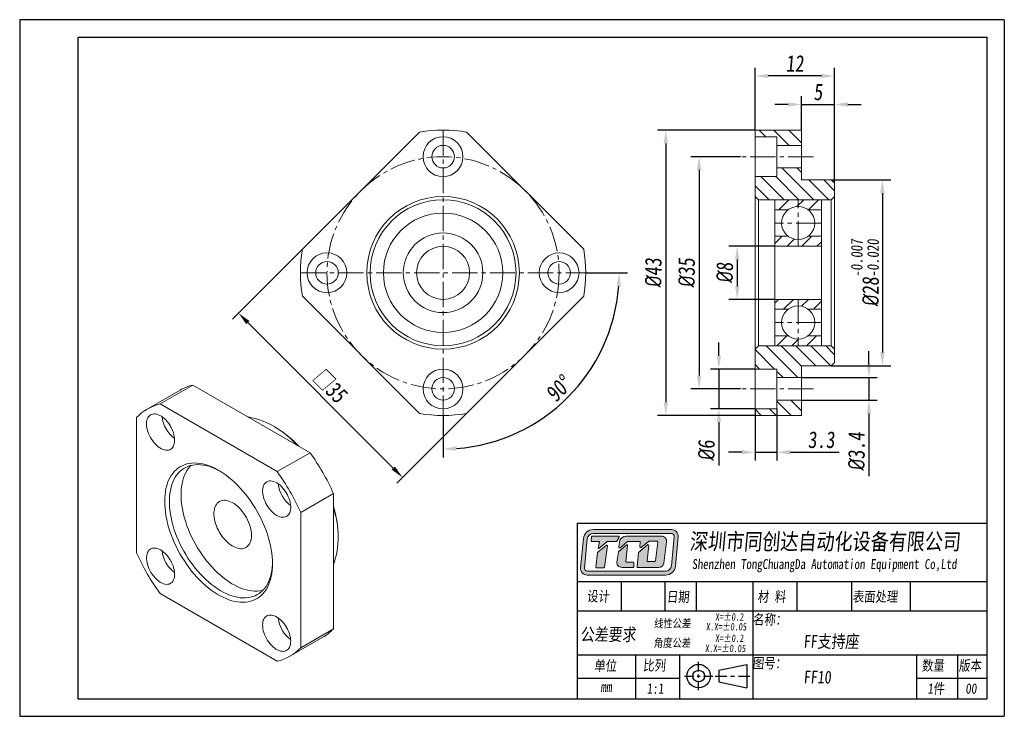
# Model space of a CAD drawing. Header units: millimetres. Extents: x 918 to 1066, y 138 to 243.
import ezdxf

# ---------------------------------------------------------------- set-up
doc = ezdxf.new("R2010")
doc.units = ezdxf.units.MM
doc.linetypes.add('CENTER2', pattern=[28.575, 19.05, -3.175, 3.175, -3.175])
doc.layers.get('0').update_dxf_attribs({"lineweight": 20})
for name, color, linetype, lineweight in [('中心线', 5, 'CENTER2', 13), ('外框', 7, 'Continuous', 25), ('文字', 3, 'Continuous', 18), ('标注', 1, 'Continuous', 13)]:
    doc.layers.add(name, color=color, linetype=linetype, lineweight=lineweight)
doc.styles.get("Standard").update_dxf_attribs({"font": 'SimSun.ttf', "width": 0.8, "oblique": 5})
doc.dimstyles.new('ISO-25', dxfattribs={"dimtxt": 2.5, "dimasz": 2, "dimexe": 1.25, "dimexo": 0, "dimtad": 1, "dimzin": 9, "dimdsep": 46, "dimtxsty": 'Standard', "dimcen": 2.5, "dimadec": 0, "dimazin": 2, "dimtfac": 1, "dimtix": 1, "dimtmove": 0, "dimatfit": 0, "dimfxl": 0, "dimarcsym": 0})
doc.dimstyles.new('ISO-25$2', dxfattribs={"dimtxt": 2.5, "dimasz": 2, "dimexe": 1.25, "dimexo": 0, "dimtad": 1, "dimzin": 9, "dimdsep": 46, "dimtxsty": 'Standard', "dimcen": 2.5, "dimadec": 0, "dimazin": 2, "dimtfac": 1, "dimtix": 1, "dimtmove": 0, "dimatfit": 0, "dimfxl": 0, "dimarcsym": 0})

# ---------------------------------------------------------------- blocks, each defined once
blk = doc.blocks.new('Y')
at = {"lineweight": 30}
for p, q in [((-4136.76, 2009.27), (-3862.74, 2009.27)), ((-4154.44, 2003.97), (-3857.44, 2003.97)), ((-4154.44, 2003.97), (-3857.44, 2003.97))]:
    blk.add_line(p, q, dxfattribs=at)
for points in [[(-3857.44, 2213.99), (-4154.44, 2213.99), (-4154.44, 2003.97)], [(-4136.76, 2009.27), (-4136.76, 2208.69), (-3862.74, 2208.69)]]:
    blk.add_lwpolyline(points, dxfattribs=at)
blk = doc.blocks.new('W')
at = {"lineweight": 30}
for p, q in [((-3857.44, 2213.99), (-3857.44, 2003.97)), ((-3857.44, 2213.99), (-3857.44, 2003.97)), ((-3862.74, 2208.69), (-3862.74, 2009.27))]:
    blk.add_line(p, q, dxfattribs=at)
blk.add_blockref('Y', (0, 0))
blk = doc.blocks.new('*D7')
at = {"layer": 'Defpoints', "color": 0, "transparency": 16777216}
for p in [(960.43, 207.96), (985.18, 183.21), (975.54, 173.58)]:
    blk.add_point(p, dxfattribs=at)
at = {"layer": '标注', "color": 0, "lineweight": -2, "transparency": 16777216}
for p, q in [((960.43, 207.96), (949.91, 197.44)), ((952.21, 196.91), (974.13, 174.99)), ((985.18, 183.21), (974.66, 172.7))]:
    blk.add_line(p, q, dxfattribs=at)
at = {"layer": '标注', "color": 0, "transparency": 16777216}
for points in [[(952.45, 197.15), (951.97, 196.68), (950.8, 198.33)], [(974.37, 175.23), (973.89, 174.76), (975.54, 173.58)]]:
    blk.add_solid(points, dxfattribs=at)
at = {"layer": '标注', "color": 0, "transparency": 16777216, "insert": (964.57, 187.36), "char_height": 2.5, "attachment_point": 5, "rotation": 315}
blk.add_mtext('□35', dxfattribs=at)
blk = doc.blocks.new('*D8')
at = {"layer": 'Defpoints', "color": 0, "transparency": 16777216}
for p in [(981.64, 225.92), (960.14, 204.42), (1003.14, 204.42), (981.64, 182.92), (994.92, 181.42)]:
    blk.add_point(p, dxfattribs=at)
at = {"layer": '标注', "color": 0, "lineweight": -2, "transparency": 16777216}
for p, q in [((1003.14, 204.42), (1009.44, 204.42)), ((981.64, 182.92), (981.64, 176.61))]:
    blk.add_line(p, q, dxfattribs=at)
blk.add_arc((981.64, 204.42), 26.56, 274.3159, 355.6841, dxfattribs=at)
at = {"layer": '标注', "color": 0, "transparency": 16777216}
for points in [[(1007.79, 202.43), (1008.45, 202.41), (1008.19, 204.42)], [(983.65, 177.61), (983.62, 178.27), (981.64, 177.86)]]:
    blk.add_solid(points, dxfattribs=at)
at = {"layer": '标注', "color": 0, "transparency": 16777216, "insert": (999.09, 186.97), "char_height": 2.5, "attachment_point": 5, "rotation": 45}
blk.add_mtext('90°', dxfattribs=at)
blk = doc.blocks.new('*D9')
at = {"layer": 'Defpoints', "color": 0, "transparency": 16777216}
for p in [(1028.67, 225.92), (1015.21, 182.92), (1028.67, 182.92)]:
    blk.add_point(p, dxfattribs=at)
at = {"layer": '标注', "color": 0, "lineweight": -2, "transparency": 16777216}
for p, q in [((1028.67, 225.92), (1013.96, 225.92)), ((1015.21, 223.92), (1015.21, 184.92)), ((1028.67, 182.92), (1013.96, 182.92))]:
    blk.add_line(p, q, dxfattribs=at)
at = {"layer": '标注', "color": 0, "transparency": 16777216}
for points in [[(1014.88, 223.92), (1015.55, 223.92), (1015.21, 225.92)], [(1014.88, 184.92), (1015.55, 184.92), (1015.21, 182.92)]]:
    blk.add_solid(points, dxfattribs=at)
at = {"layer": '标注', "color": 0, "transparency": 16777216, "insert": (1013.34, 204.42), "char_height": 2.5, "attachment_point": 5, "rotation": 90}
blk.add_mtext('{\\fISOCPEUR|b0|i0|c0|p34;%%C}43', dxfattribs=at)
blk = doc.blocks.new('*D10')
at = {"layer": 'Defpoints', "color": 0, "transparency": 16777216}
for p in [(1026.47, 221.92), (1020.24, 186.92), (1026.47, 186.92)]:
    blk.add_point(p, dxfattribs=at)
at = {"layer": '标注', "color": 0, "lineweight": -2, "transparency": 16777216}
for p, q in [((1026.47, 221.92), (1018.99, 221.92)), ((1020.24, 219.92), (1020.24, 188.92)), ((1026.47, 186.92), (1018.99, 186.92))]:
    blk.add_line(p, q, dxfattribs=at)
at = {"layer": '标注', "color": 0, "transparency": 16777216}
for points in [[(1019.9, 219.92), (1020.57, 219.92), (1020.24, 221.92)], [(1019.9, 188.92), (1020.57, 188.92), (1020.24, 186.92)]]:
    blk.add_solid(points, dxfattribs=at)
at = {"layer": '标注', "color": 0, "transparency": 16777216, "insert": (1018.36, 204.42), "char_height": 2.5, "attachment_point": 5, "rotation": 90}
blk.add_mtext('{\\fISOCPEUR|b0|i0|c0|p34;%%C}35', dxfattribs=at)
blk = doc.blocks.new('*D11')
at = {"layer": 'Defpoints', "color": 0, "transparency": 16777216}
for p in [(1040.17, 218.42), (1040.17, 190.42), (1047.87, 190.42)]:
    blk.add_point(p, dxfattribs=at)
at = {"layer": '标注', "color": 0, "lineweight": -2, "transparency": 16777216}
for p, q in [((1040.17, 218.42), (1049.12, 218.42)), ((1047.87, 216.42), (1047.87, 192.42)), ((1040.17, 190.42), (1049.12, 190.42))]:
    blk.add_line(p, q, dxfattribs=at)
at = {"layer": '标注', "color": 0, "transparency": 16777216}
for points in [[(1047.53, 216.42), (1048.2, 216.42), (1047.87, 218.42)], [(1047.53, 192.42), (1048.2, 192.42), (1047.87, 190.42)]]:
    blk.add_solid(points, dxfattribs=at)
at = {"layer": '标注', "color": 0, "transparency": 16777216, "insert": (1045.25, 204.42), "char_height": 2.5, "attachment_point": 5, "rotation": 90}
blk.add_mtext('{\\fISOCPEUR|b0|i0|c0|p34;%%C}28{\\H0.7x;\\S-0.007^ -0.020;}', dxfattribs=at)
blk = doc.blocks.new('*D12')
at = {"layer": 'Defpoints', "color": 0, "transparency": 16777216}
for p in [(1035.67, 188.62), (1035.67, 185.22), (1045.84, 185.22)]:
    blk.add_point(p, dxfattribs=at)
at = {"layer": '标注', "color": 0, "lineweight": -2, "transparency": 16777216}
for p, q in [((1045.84, 190.62), (1045.84, 192.62)), ((1035.67, 188.62), (1047.09, 188.62)), ((1045.84, 188.62), (1045.84, 185.22)), ((1035.67, 185.22), (1047.09, 185.22)), ((1045.84, 183.22), (1045.84, 173.77))]:
    blk.add_line(p, q, dxfattribs=at)
at = {"layer": '标注', "color": 0, "transparency": 16777216}
for points in [[(1045.51, 190.62), (1046.18, 190.62), (1045.84, 188.62)], [(1045.51, 183.22), (1046.18, 183.22), (1045.84, 185.22)]]:
    blk.add_solid(points, dxfattribs=at)
at = {"layer": '标注', "color": 0, "transparency": 16777216, "insert": (1043.97, 177.5), "char_height": 2.5, "attachment_point": 5, "rotation": 90}
blk.add_mtext('{\\fISOCPEUR|b0|i0|c0|p34;%%C}3.4', dxfattribs=at)
blk = doc.blocks.new('*D13')
at = {"layer": 'Defpoints', "color": 0, "transparency": 16777216}
for p in [(1028.67, 189.92), (1023.22, 183.92), (1028.67, 183.92)]:
    blk.add_point(p, dxfattribs=at)
at = {"layer": '标注', "color": 0, "lineweight": -2, "transparency": 16777216}
for p, q in [((1023.22, 191.92), (1023.22, 193.92)), ((1028.67, 189.92), (1021.97, 189.92)), ((1023.22, 189.92), (1023.22, 183.92)), ((1028.67, 183.92), (1021.97, 183.92)), ((1023.22, 181.92), (1023.22, 175.37))]:
    blk.add_line(p, q, dxfattribs=at)
at = {"layer": '标注', "color": 0, "transparency": 16777216}
for points in [[(1022.89, 191.92), (1023.55, 191.92), (1023.22, 189.92)], [(1022.89, 181.92), (1023.55, 181.92), (1023.22, 183.92)]]:
    blk.add_solid(points, dxfattribs=at)
at = {"layer": '标注', "color": 0, "transparency": 16777216, "insert": (1021.35, 177.65), "char_height": 2.5, "attachment_point": 5, "rotation": 90}
blk.add_mtext('{\\fISOCPEUR|b0|i0|c0|p34;%%C}6', dxfattribs=at)
blk = doc.blocks.new('*D14')
at = {"layer": 'Defpoints', "color": 0, "transparency": 16777216}
for p in [(1028.67, 183.92), (1031.97, 183.92), (1031.97, 177.38)]:
    blk.add_point(p, dxfattribs=at)
at = {"layer": '标注', "color": 0, "lineweight": -2, "transparency": 16777216}
for p, q in [((1028.67, 183.92), (1028.67, 176.13)), ((1031.97, 183.92), (1031.97, 176.13)), ((1026.67, 177.38), (1024.67, 177.38)), ((1028.67, 177.38), (1031.97, 177.38)), ((1033.97, 177.38), (1041.35, 177.38))]:
    blk.add_line(p, q, dxfattribs=at)
at = {"layer": '标注', "color": 0, "transparency": 16777216}
for points in [[(1026.67, 177.71), (1026.67, 177.05), (1028.67, 177.38)], [(1033.97, 177.71), (1033.97, 177.05), (1031.97, 177.38)]]:
    blk.add_solid(points, dxfattribs=at)
at = {"layer": '标注', "color": 0, "transparency": 16777216, "insert": (1038.66, 179.25), "char_height": 2.5, "attachment_point": 5}
blk.add_mtext('3.3', dxfattribs=at)
blk = doc.blocks.new('*D15')
at = {"layer": 'Defpoints', "color": 0, "transparency": 16777216}
for p in [(1028.67, 234.08), (1028.67, 225.92), (1040.67, 217.92)]:
    blk.add_point(p, dxfattribs=at)
at = {"layer": '标注', "color": 0, "lineweight": -2, "transparency": 16777216}
for p, q in [((1028.67, 225.92), (1028.67, 235.33)), ((1040.67, 217.92), (1040.67, 235.33)), ((1038.67, 234.08), (1030.67, 234.08))]:
    blk.add_line(p, q, dxfattribs=at)
at = {"layer": '标注', "color": 0, "transparency": 16777216}
for points in [[(1030.67, 234.42), (1030.67, 233.75), (1028.67, 234.08)], [(1038.67, 234.42), (1038.67, 233.75), (1040.67, 234.08)]]:
    blk.add_solid(points, dxfattribs=at)
at = {"layer": '标注', "color": 0, "transparency": 16777216, "insert": (1034.67, 235.96), "char_height": 2.5, "attachment_point": 5}
blk.add_mtext('12', dxfattribs=at)
blk = doc.blocks.new('*D16')
at = {"layer": 'Defpoints', "color": 0, "transparency": 16777216}
for p in [(1040.67, 229.79), (1035.67, 225.92), (1040.67, 217.92)]:
    blk.add_point(p, dxfattribs=at)
at = {"layer": '标注', "color": 0, "lineweight": -2, "transparency": 16777216}
for p, q in [((1035.67, 225.92), (1035.67, 231.04)), ((1040.67, 217.92), (1040.67, 231.04)), ((1033.67, 229.79), (1031.67, 229.79)), ((1035.67, 229.79), (1040.67, 229.79)), ((1042.67, 229.79), (1044.67, 229.79))]:
    blk.add_line(p, q, dxfattribs=at)
at = {"layer": '标注', "color": 0, "transparency": 16777216}
for points in [[(1033.67, 230.12), (1033.67, 229.45), (1035.67, 229.79)], [(1042.67, 230.12), (1042.67, 229.45), (1040.67, 229.79)]]:
    blk.add_solid(points, dxfattribs=at)
at = {"layer": '标注', "color": 0, "transparency": 16777216, "insert": (1038.17, 231.66), "char_height": 2.5, "attachment_point": 5}
blk.add_mtext('5', dxfattribs=at)
blk = doc.blocks.new('*D17')
at = {"layer": 'Defpoints', "color": 0, "transparency": 16777216}
for p in [(1031.67, 208.42), (1025.98, 200.42), (1031.67, 200.42)]:
    blk.add_point(p, dxfattribs=at)
at = {"layer": '标注', "color": 0, "lineweight": -2, "transparency": 16777216}
for p, q in [((1031.67, 208.42), (1024.73, 208.42)), ((1025.98, 206.42), (1025.98, 202.42)), ((1031.67, 200.42), (1024.73, 200.42))]:
    blk.add_line(p, q, dxfattribs=at)
at = {"layer": '标注', "color": 0, "transparency": 16777216}
for points in [[(1025.65, 206.42), (1026.32, 206.42), (1025.98, 208.42)], [(1025.65, 202.42), (1026.32, 202.42), (1025.98, 200.42)]]:
    blk.add_solid(points, dxfattribs=at)
at = {"layer": '标注', "color": 0, "transparency": 16777216, "insert": (1024.11, 204.42), "char_height": 2.5, "attachment_point": 5, "rotation": 90}
blk.add_mtext('{\\fISOCPEUR|b0|i0|c0|p34;%%C}8', dxfattribs=at)

msp = doc.modelspace()

# ---------------------------------------------------------------- hatches: boundary and pattern name
h = msp.add_hatch()
h.set_pattern_fill('ANSI31', color=2, scale=0.5, angle=90)
h.set_pattern_definition([(135, (-134.0351, -29.6507), (-1.122532, -1.122532), [])])
h.paths.add_polyline_path([(1031.67, 193.421), (1029.17, 193.421), (1028.67, 192.921), (1028.67, 189.921), (1031.97, 189.921), (1031.97, 188.621), (1035.67, 188.621), (1035.67, 190.421), (1040.17, 190.421), (1040.67, 190.921), (1040.67, 192.921), (1040.17, 193.421)])
h.paths.add_polyline_path([(1031.97, 185.221), (1031.97, 183.921), (1028.67, 183.921), (1028.67, 182.921), (1035.67, 182.921), (1035.67, 185.221)])
h.paths.add_polyline_path([(1028.67, 225.921), (1028.67, 224.921), (1031.97, 224.921), (1031.97, 223.621), (1035.67, 223.621), (1035.67, 225.921)])
h.paths.add_polyline_path([(1035.67, 218.421), (1035.67, 220.221), (1031.97, 220.221), (1031.97, 218.921), (1028.67, 218.921), (1028.67, 215.921), (1029.17, 215.421), (1031.67, 215.421), (1040.17, 215.421), (1040.67, 215.921), (1040.67, 217.921), (1040.17, 218.421)])
h = msp.add_hatch()
h.set_pattern_fill('ANSI31', color=2, scale=0.5)
h.set_pattern_definition([(45, (-134.0351, -29.6507), (-1.122532, 1.122532), [])])
h.paths.add_polyline_path([(1035.17, 215.421), (1031.67, 215.421), (1031.67, 213.921), (1033.67, 213.921, -0.1622777), (1035.17, 214.421)])
h.paths.add_polyline_path([(1038.67, 215.421), (1035.17, 215.421), (1035.17, 214.421, -0.1622777), (1036.67, 213.921), (1038.67, 213.921)])
h.paths.add_polyline_path([(1038.67, 209.921), (1036.67, 209.921, -0.1622777), (1035.17, 209.421), (1035.17, 208.421), (1038.67, 208.421)])
h.paths.add_polyline_path([(1035.17, 209.421, -0.1622777), (1033.67, 209.921), (1031.67, 209.921), (1031.67, 208.421), (1035.17, 208.421)])
h.paths.add_polyline_path([(1038.67, 200.421), (1035.17, 200.421), (1035.17, 199.421, -0.1622777), (1036.67, 198.921), (1038.67, 198.921)])
h.paths.add_polyline_path([(1035.17, 200.421), (1031.67, 200.421), (1031.67, 198.921), (1033.67, 198.921, -0.1622777), (1035.17, 199.421)])
h.paths.add_polyline_path([(1035.17, 194.421, -0.1622777), (1033.67, 194.921), (1031.67, 194.921), (1031.67, 193.421), (1035.17, 193.421)])
h.paths.add_polyline_path([(1038.67, 194.921), (1036.67, 194.921, -0.1622777), (1035.17, 194.421), (1035.17, 193.421), (1038.67, 193.421)])
at = {"layer": '文字'}
h = msp.add_hatch(color=256, dxfattribs=at)
h.dxf.hatch_style = 1
h.paths.add_polyline_path([(1016.08, 165.722), (1004.279, 165.722, 0.3871904), (1002.788, 164.364), (1002.376, 159.952, 0.4417631), (1003.37, 158.861), (1015.178, 158.861, 0.3876272), (1016.668, 160.221), (1017.074, 164.633, 0.4413093)])
h.paths.add_polyline_path([(1016.08, 165.123, -0.4413093), (1016.477, 164.687), (1016.072, 160.276, -0.3876272), (1015.178, 159.46), (1003.37, 159.46, -0.4417631), (1002.972, 159.896), (1003.384, 164.308, -0.3871904), (1004.279, 165.123)], flags=16)
h.paths.add_polyline_path([(1008.095, 164.739, -0.5692565), (1008.183, 164.591), (1007.848, 163.975, -0.2751589), (1007.76, 163.922), (1006.415, 163.922, 0.1785487), (1006.35, 163.898), (1005.129, 162.856), (1005.043, 162.856), (1005.238, 163.924), (1004.053, 163.924, -0.4551699), (1003.954, 164.037), (1004.038, 164.643, -0.3736999), (1004.136, 164.729)], flags=0)
h.paths.add_polyline_path([(1006.247, 163.346, -0.6728841), (1006.407, 163.254), (1005.975, 160.053, -0.3754282), (1005.876, 159.967), (1004.784, 159.967, -0.4451596), (1004.685, 160.077), (1004.914, 162.265, -0.2032664), (1004.952, 162.333)], flags=0)
h.paths.add_polyline_path([(1009.242, 164.739), (1014.585, 164.739, -0.4535474), (1015.327, 163.892), (1014.898, 160.677, -0.3759441), (1014.157, 160.027), (1010.989, 160.027, -0.443757), (1010.889, 160.137), (1011.103, 162.269), (1012.474, 163.434, -0.6781546), (1012.638, 163.347), (1012.384, 161.024, 0.4464345), (1012.483, 160.913), (1013.543, 160.913, 0.3783283), (1013.642, 161.001), (1013.998, 163.854, 0.4510331), (1013.899, 163.967), (1012.652, 163.967, 0.1736567), (1012.588, 163.944), (1011.481, 163.034, -0.6630003), (1011.318, 163.119), (1011.375, 163.806, 0.4388203), (1011.276, 163.914), (1009.46, 163.914, 0.1753949), (1009.396, 163.891), (1008.316, 162.991, -0.6807563), (1008.153, 163.08), (1008.252, 163.866, -0.3779258)], flags=0)
h.paths.add_polyline_path([(1008.096, 162.367), (1009.303, 163.428, -0.6841835), (1009.468, 163.342), (1009.206, 160.931, 0.4462884), (1009.305, 160.82), (1010.273, 160.82, -0.4142136), (1010.373, 160.72), (1010.373, 160.127, -0.4142136), (1010.273, 160.027), (1008.58, 160.027, -0.4294817), (1007.832, 160.814), (1008.063, 162.308, -0.1758286)], flags=0)
h.paths.add_polyline_path([(1008.183, 164.591, 0.5692565), (1008.095, 164.739), (1004.136, 164.729, 0.3736999), (1004.038, 164.643), (1003.954, 164.037, 0.4551699), (1004.053, 163.924), (1005.238, 163.924), (1005.043, 162.856), (1005.129, 162.856), (1006.35, 163.898, -0.1785487), (1006.415, 163.922), (1007.76, 163.922, 0.2751589), (1007.848, 163.975)], flags=0)
h.paths.add_polyline_path([(1006.407, 163.254, 0.6728841), (1006.247, 163.346), (1004.952, 162.333, 0.2032664), (1004.914, 162.265), (1004.685, 160.077, 0.4451596), (1004.784, 159.967), (1005.876, 159.967, 0.3754282), (1005.975, 160.053)], flags=0)
h.paths.add_polyline_path([(1009.468, 163.342, 0.6841835), (1009.303, 163.428), (1008.096, 162.367, 0.1758286), (1008.063, 162.308), (1007.832, 160.814, 0.4294817), (1008.58, 160.027), (1010.273, 160.027, 0.4142136), (1010.373, 160.127), (1010.373, 160.72, 0.4142136), (1010.273, 160.82), (1009.305, 160.82, -0.4462884), (1009.206, 160.931)], flags=0)
h.paths.add_polyline_path([(1014.585, 164.739), (1009.242, 164.739, 0.3779258), (1008.252, 163.866), (1008.153, 163.08, 0.6807563), (1008.316, 162.991), (1009.396, 163.891, -0.1753949), (1009.46, 163.914), (1011.276, 163.914, -0.4388203), (1011.375, 163.806), (1011.318, 163.119, 0.6630003), (1011.481, 163.034), (1012.588, 163.944, -0.1736567), (1012.652, 163.967), (1013.899, 163.967, -0.4510331), (1013.998, 163.854), (1013.642, 161.001, -0.3783283), (1013.543, 160.913), (1012.483, 160.913, -0.4464345), (1012.384, 161.024), (1012.638, 163.347, 0.6781546), (1012.474, 163.434), (1011.103, 162.269), (1010.889, 160.137, 0.443757), (1010.989, 160.027), (1014.157, 160.027, 0.3759441), (1014.898, 160.677), (1015.327, 163.892, 0.4535474)], flags=0)
h = msp.add_hatch(color=256, dxfattribs=at)
h.dxf.hatch_style = 1
h.paths.add_polyline_path([(1008.183, 164.591, 0.5692565), (1008.095, 164.739), (1004.136, 164.729, 0.3736999), (1004.038, 164.643), (1003.954, 164.037, 0.4551699), (1004.053, 163.924), (1005.238, 163.924), (1005.043, 162.856), (1005.129, 162.856), (1006.35, 163.898, -0.1785487), (1006.415, 163.922), (1007.76, 163.922, 0.2751589), (1007.848, 163.975)])
h.paths.add_polyline_path([(1006.407, 163.254, 0.6728841), (1006.247, 163.346), (1004.952, 162.333, 0.2032664), (1004.914, 162.265), (1004.685, 160.077, 0.4451596), (1004.784, 159.967), (1005.876, 159.967, 0.3754282), (1005.975, 160.053)])
h.paths.add_polyline_path([(1009.468, 163.342, 0.6841835), (1009.303, 163.428), (1008.096, 162.367, 0.1758286), (1008.063, 162.308), (1007.832, 160.814, 0.4294817), (1008.58, 160.027), (1010.273, 160.027, 0.4142136), (1010.373, 160.127), (1010.373, 160.72, 0.4142136), (1010.273, 160.82), (1009.305, 160.82, -0.4462884), (1009.206, 160.931)])
h.paths.add_polyline_path([(1014.585, 164.739), (1009.242, 164.739, 0.3779258), (1008.252, 163.866), (1008.153, 163.08, 0.6807563), (1008.316, 162.991), (1009.396, 163.891, -0.1753949), (1009.46, 163.914), (1011.276, 163.914, -0.4388203), (1011.375, 163.806), (1011.318, 163.119, 0.6630003), (1011.481, 163.034), (1012.588, 163.944, -0.1736567), (1012.652, 163.967), (1013.899, 163.967, -0.4510331), (1013.998, 163.854), (1013.642, 161.001, -0.3783283), (1013.543, 160.913), (1012.483, 160.913, -0.4464345), (1012.384, 161.024), (1012.638, 163.347, 0.6781546), (1012.474, 163.434), (1011.103, 162.269), (1010.889, 160.137, 0.443757), (1010.989, 160.027), (1014.157, 160.027, 0.3759441), (1014.898, 160.677), (1015.327, 163.892, 0.4535474)])

# ---------------------------------------------------------------- linework, layer by layer
at = {"color": 7, "linetype": 'Continuous', "lineweight": 15}
for p, q in [((1028.67, 225.921), (1035.67, 225.921)), ((1028.67, 225.921), (1028.67, 224.921)), ((1035.67, 225.921), (1035.67, 223.621)), ((978.094, 225.627), (960.431, 207.964)), ((1002.843, 207.964), (985.179, 225.627)), ((1031.97, 224.921), (1028.67, 224.921)), ((1028.67, 224.921), (1028.67, 218.921)), ((1031.97, 224.921), (1031.97, 223.621)), ((1035.67, 223.621), (1031.97, 223.621)), ((1031.97, 220.221), (1031.97, 223.621)), ((1035.67, 223.621), (1035.67, 220.221)), ((1031.97, 220.221), (1031.97, 218.921)), ((1031.97, 220.221), (1035.67, 220.221)), ((1035.67, 220.221), (1035.67, 218.421)), ((1028.67, 218.921), (1031.97, 218.921)), ((1028.67, 218.921), (1028.67, 215.921)), ((1035.67, 218.421), (1040.17, 218.421)), ((1040.67, 217.921), (1040.17, 218.421)), ((1040.67, 215.921), (1040.67, 217.921)), ((1028.67, 215.921), (1029.17, 215.421)), ((1028.67, 192.921), (1028.67, 215.921)), ((1029.17, 215.421), (1029.17, 193.421)), ((1031.67, 215.421), (1029.17, 215.421)), ((1040.17, 215.421), (1031.67, 215.421)), ((1031.67, 215.421), (1031.67, 208.421)), ((1038.67, 208.421), (1038.67, 215.421)), ((1040.17, 215.421), (1040.67, 215.921)), ((1040.17, 193.421), (1040.17, 215.421)), ((1040.67, 215.921), (1040.67, 192.921)), ((1038.67, 208.421), (1031.67, 208.421)), ((1031.67, 200.421), (1031.67, 208.421)), ((1038.67, 208.421), (1038.67, 200.421)), ((960.431, 200.878), (978.094, 183.215)), ((985.179, 183.215), (1002.843, 200.878)), ((1031.67, 200.421), (1038.67, 200.421)), ((1031.67, 200.421), (1031.67, 193.421)), ((1038.67, 193.421), (1038.67, 200.421)), ((1029.17, 193.421), (1028.67, 192.921)), ((1029.17, 193.421), (1031.67, 193.421)), ((1031.67, 193.421), (1040.17, 193.421)), ((1040.67, 192.921), (1040.17, 193.421)), ((1028.67, 192.921), (1028.67, 189.921)), ((1040.67, 190.921), (1040.67, 192.921)), ((1040.17, 190.421), (1035.67, 190.421)), ((1035.67, 190.421), (1035.67, 188.621)), ((1040.17, 190.421), (1040.67, 190.921)), ((1031.97, 189.921), (1028.67, 189.921)), ((1028.67, 189.921), (1028.67, 183.921)), ((1031.97, 189.921), (1031.97, 188.621)), ((1035.67, 188.621), (1031.97, 188.621)), ((1031.97, 185.221), (1031.97, 188.621)), ((1035.67, 188.621), (1035.67, 185.221)), ((938.968, 184.654), (943.917, 187.511)), ((961.581, 177.314), (943.917, 187.511)), ((942, 186.743), (937.05, 183.886)), ((956.631, 174.457), (938.968, 184.654)), ((1031.97, 185.221), (1035.67, 185.221)), ((1031.97, 185.221), (1031.97, 183.921)), ((1035.67, 185.221), (1035.67, 182.921)), ((935.425, 182.608), (935.425, 162.211)), ((1028.67, 183.921), (1031.97, 183.921)), ((1028.67, 183.921), (1028.67, 182.921)), ((1035.67, 182.921), (1028.67, 182.921)), ((956.286, 181.187), (955.933, 181.391)), ((956.631, 174.457), (961.581, 177.314)), ((960.174, 168.321), (965.124, 171.178)), ((965.124, 150.781), (965.124, 171.178)), ((960.174, 147.923), (960.174, 168.321)), ((965.831, 164.245), (965.831, 164.653)), ((938.968, 156.075), (956.631, 145.878)), ((960.174, 147.923), (965.124, 150.781)), ((958.549, 146.646), (963.498, 149.503))]:
    msp.add_line(p, q, dxfattribs=at)
for p, q in [((1033.67, 213.921), (1031.67, 213.921)), ((1038.67, 213.921), (1036.67, 213.921)), ((1033.67, 209.921), (1031.67, 209.921)), ((1038.67, 209.921), (1036.67, 209.921)), ((1033.67, 198.921), (1031.67, 198.921)), ((1038.67, 198.921), (1036.67, 198.921)), ((1033.67, 194.921), (1031.67, 194.921)), ((1038.67, 194.921), (1036.67, 194.921))]:
    msp.add_line(p, q)
at = {"color": 7, "linetype": 'Continuous', "lineweight": 15, "flags": 128}
for points in [[(941.171, 179.196), (941.158, 179.469), (941.121, 179.752), (941.06, 180.043), (940.975, 180.338), (940.867, 180.635), (940.738, 180.929), (940.59, 181.217), (940.423, 181.495), (940.24, 181.761), (940.043, 182.012), (939.835, 182.243), (939.617, 182.454), (939.393, 182.64), (939.164, 182.801), (938.935, 182.933), (938.706, 183.037), (938.482, 183.109), (938.264, 183.15), (938.056, 183.159), (937.859, 183.136), (937.676, 183.081), (937.509, 182.995), (937.361, 182.878), (937.232, 182.733), (937.124, 182.561), (937.039, 182.364), (936.978, 182.144), (936.941, 181.903), (936.928, 181.646), (936.941, 181.374), (936.978, 181.09), (937.039, 180.799), (937.124, 180.504), (937.232, 180.208), (937.361, 179.914), (937.509, 179.626), (937.676, 179.347), (937.859, 179.081), (938.056, 178.83), (938.264, 178.599), (938.482, 178.388), (938.706, 178.202), (938.935, 178.041), (939.164, 177.909), (939.393, 177.806), (939.617, 177.733), (939.835, 177.692), (940.043, 177.683), (940.24, 177.706), (940.423, 177.761), (940.59, 177.847), (940.738, 177.964), (940.867, 178.109), (940.975, 178.281), (941.06, 178.478), (941.121, 178.699), (941.158, 178.939), (941.171, 179.196)], [(955.931, 160.571), (955.919, 160.061), (955.882, 159.567), (955.82, 159.09), (955.734, 158.631), (955.624, 158.193), (955.491, 157.777), (955.334, 157.383), (955.153, 157.013), (954.951, 156.668), (954.727, 156.349), (954.482, 156.057), (954.217, 155.794), (953.932, 155.559), (953.628, 155.353), (953.307, 155.178), (952.969, 155.033), (952.615, 154.919), (952.247, 154.837), (951.865, 154.786), (951.471, 154.768), (951.066, 154.781), (950.651, 154.826), (950.227, 154.902), (949.796, 155.01), (949.358, 155.15), (948.916, 155.32), (948.471, 155.52), (948.024, 155.75), (947.575, 156.008), (947.128, 156.295), (946.683, 156.609), (946.241, 156.95), (945.803, 157.315), (945.372, 157.705), (944.948, 158.118), (944.533, 158.552), (944.128, 159.007), (943.734, 159.481), (943.352, 159.972), (942.984, 160.479), (942.63, 161.001), (942.292, 161.536), (941.971, 162.083), (941.667, 162.639), (941.382, 163.203), (941.117, 163.773), (940.872, 164.347), (940.648, 164.925), (940.446, 165.503), (940.266, 166.081), (940.108, 166.657), (939.975, 167.228), (939.865, 167.793), (939.779, 168.35), (939.717, 168.899), (939.68, 169.436), (939.668, 169.96), (939.68, 170.47), (939.717, 170.965), (939.779, 171.442), (939.865, 171.9), (939.975, 172.338), (940.108, 172.755), (940.266, 173.149), (940.446, 173.519), (940.648, 173.863), (940.872, 174.182), (941.117, 174.474), (941.382, 174.738), (941.667, 174.973), (941.971, 175.178), (942.292, 175.354), (942.63, 175.498), (942.984, 175.612), (943.352, 175.694), (943.734, 175.745), (944.128, 175.764), (944.533, 175.751), (944.948, 175.706), (945.372, 175.629), (945.803, 175.521), (946.241, 175.382), (946.683, 175.212), (947.128, 175.011), (947.575, 174.782), (948.024, 174.523), (948.471, 174.236), (948.916, 173.922), (949.358, 173.582), (949.796, 173.216), (950.227, 172.826), (950.651, 172.414), (951.066, 171.979), (951.471, 171.524), (951.865, 171.051), (952.247, 170.559), (952.615, 170.052), (952.969, 169.53), (953.307, 168.995), (953.628, 168.449), (953.932, 167.893), (954.217, 167.329), (954.482, 166.759), (954.727, 166.184), (954.951, 165.606), (955.153, 165.028), (955.334, 164.45), (955.491, 163.875), (955.624, 163.304), (955.734, 162.738), (955.82, 162.181), (955.882, 161.633), (955.919, 161.096), (955.931, 160.571)], [(947.98, 174.55), (947.603, 174.747), (947.165, 174.949), (946.73, 175.122), (946.3, 175.263), (945.875, 175.373), (945.458, 175.451), (945.05, 175.497), (944.651, 175.511), (944.264, 175.493), (943.889, 175.443), (943.528, 175.361), (943.182, 175.247), (942.851, 175.102), (942.538, 174.926), (942.242, 174.72), (941.966, 174.484), (941.709, 174.22), (941.473, 173.927), (941.258, 173.607), (941.065, 173.261), (940.895, 172.89), (940.749, 172.496), (940.626, 172.078), (940.527, 171.64), (940.453, 171.182), (940.403, 170.706), (940.378, 170.212), (940.378, 169.704), (940.403, 169.182), (940.453, 168.648), (940.527, 168.104), (940.626, 167.552), (940.749, 166.993), (940.895, 166.429), (941.065, 165.862), (941.258, 165.293), (941.473, 164.726), (941.709, 164.16), (941.966, 163.599), (942.242, 163.044), (942.538, 162.497), (942.851, 161.959), (943.182, 161.432), (943.528, 160.918), (943.889, 160.419), (944.264, 159.936), (944.651, 159.471), (945.05, 159.025), (945.458, 158.6), (945.875, 158.196), (946.3, 157.816), (946.73, 157.461), (947.165, 157.131), (947.603, 156.828), (948.043, 156.552), (948.483, 156.305), (948.922, 156.088), (949.359, 155.9), (949.792, 155.743), (950.219, 155.618), (950.64, 155.524), (951.053, 155.461), (951.457, 155.431), (951.85, 155.433), (952.231, 155.467), (952.599, 155.533), (952.953, 155.631), (953.292, 155.761), (953.614, 155.921), (953.919, 156.112), (954.205, 156.334), (954.472, 156.584), (954.718, 156.863), (954.944, 157.169), (955.147, 157.502), (955.329, 157.861), (955.487, 158.244), (955.622, 158.65), (955.733, 159.078), (955.819, 159.526), (955.881, 159.994), (955.919, 160.479), (955.929, 160.779)], [(943.609, 175.383), (943.477, 175.24), (943.24, 174.947), (943.026, 174.628), (942.833, 174.282), (942.663, 173.911), (942.517, 173.516), (942.394, 173.099), (942.295, 172.661), (942.22, 172.202), (942.171, 171.726), (942.146, 171.233), (942.146, 170.725), (942.171, 170.203), (942.22, 169.669), (942.295, 169.125), (942.394, 168.572), (942.517, 168.013), (942.663, 167.449), (942.833, 166.882), (943.026, 166.314), (943.24, 165.746), (943.477, 165.181), (943.733, 164.62), (944.01, 164.064), (944.305, 163.517), (944.619, 162.979), (944.949, 162.453), (945.296, 161.939), (945.657, 161.44), (946.032, 160.957), (946.419, 160.492), (946.818, 160.046), (947.226, 159.62), (947.643, 159.217), (948.068, 158.837), (948.498, 158.481), (948.933, 158.151), (949.371, 157.848), (949.811, 157.573), (950.251, 157.326), (950.69, 157.108), (951.127, 156.921), (951.56, 156.764), (951.987, 156.638), (952.408, 156.544), (952.821, 156.482), (953.225, 156.452), (953.618, 156.454), (953.999, 156.488), (954.367, 156.554), (954.465, 156.577)], [(956.55, 167.869), (956.779, 167.751), (957.006, 167.663), (957.227, 167.606), (957.44, 167.581), (957.643, 167.588), (957.833, 167.627), (958.008, 167.698), (958.166, 167.799), (958.305, 167.93), (958.424, 168.089), (958.52, 168.274), (958.594, 168.483), (958.643, 168.714), (958.668, 168.963), (958.668, 169.228), (958.643, 169.506), (958.594, 169.794), (958.52, 170.088), (958.424, 170.384), (958.305, 170.68), (958.166, 170.971), (958.008, 171.255), (957.833, 171.528), (957.643, 171.786), (957.44, 172.028), (957.227, 172.249), (957.006, 172.448), (956.779, 172.621), (956.55, 172.768), (956.32, 172.886), (956.093, 172.974), (955.872, 173.031), (955.659, 173.056), (955.456, 173.049), (955.266, 173.01), (955.091, 172.939), (954.933, 172.838), (954.794, 172.707), (954.675, 172.548), (954.579, 172.363), (954.506, 172.154), (954.456, 171.923), (954.431, 171.674), (954.431, 171.409), (954.456, 171.131), (954.506, 170.843), (954.579, 170.549), (954.675, 170.253), (954.794, 169.957), (954.933, 169.666), (955.091, 169.382), (955.266, 169.11), (955.456, 168.851), (955.659, 168.61), (955.872, 168.388), (956.093, 168.189), (956.32, 168.016), (956.55, 167.869)], [(952.749, 164.857), (952.737, 164.559), (952.7, 164.277), (952.638, 164.015), (952.553, 163.774), (952.444, 163.558), (952.313, 163.367), (952.161, 163.203), (951.99, 163.069), (951.8, 162.964), (951.594, 162.891), (951.373, 162.849), (951.14, 162.839), (950.895, 162.862), (950.642, 162.916), (950.383, 163.001), (950.12, 163.117), (949.855, 163.263), (949.59, 163.437), (949.328, 163.639), (949.072, 163.865), (948.823, 164.114), (948.584, 164.384), (948.356, 164.672), (948.143, 164.977), (947.944, 165.295), (947.764, 165.623), (947.602, 165.959), (947.46, 166.3), (947.341, 166.642), (947.243, 166.983), (947.17, 167.32), (947.12, 167.649), (947.096, 167.968), (947.096, 168.274), (947.12, 168.565), (947.17, 168.837), (947.243, 169.089), (947.341, 169.318), (947.46, 169.522), (947.602, 169.699), (947.764, 169.848), (947.944, 169.968), (948.143, 170.057), (948.356, 170.114), (948.584, 170.14), (948.823, 170.134), (949.072, 170.096), (949.328, 170.026), (949.59, 169.925), (949.855, 169.794), (950.12, 169.634), (950.383, 169.446), (950.642, 169.232), (950.895, 168.994), (951.14, 168.734), (951.373, 168.455), (951.594, 168.158), (951.8, 167.846), (951.99, 167.523), (952.161, 167.19), (952.313, 166.852), (952.444, 166.51), (952.553, 166.168), (952.638, 165.828), (952.7, 165.495), (952.737, 165.17), (952.749, 164.857)], [(939.05, 162.662), (938.82, 162.78), (938.593, 162.868), (938.372, 162.925), (938.159, 162.95), (937.956, 162.943), (937.766, 162.904), (937.591, 162.833), (937.433, 162.732), (937.294, 162.601), (937.175, 162.442), (937.079, 162.257), (937.006, 162.048), (936.956, 161.818), (936.931, 161.568), (936.931, 161.303), (936.956, 161.025), (937.006, 160.737), (937.079, 160.444), (937.175, 160.147), (937.294, 159.852), (937.433, 159.56), (937.591, 159.276), (937.766, 159.004), (937.956, 158.745), (938.159, 158.504), (938.372, 158.282), (938.593, 158.084), (938.82, 157.91), (939.05, 157.763), (939.279, 157.645), (939.506, 157.557), (939.727, 157.5), (939.94, 157.475), (940.143, 157.482), (940.333, 157.522), (940.508, 157.592), (940.666, 157.694), (940.805, 157.824), (940.924, 157.983), (941.02, 158.168), (941.094, 158.377), (941.143, 158.608), (941.168, 158.857), (941.168, 159.123), (941.143, 159.401), (941.094, 159.688), (941.02, 159.982), (940.924, 160.278), (940.805, 160.574), (940.666, 160.865), (940.508, 161.149), (940.333, 161.422), (940.143, 161.68), (939.94, 161.922), (939.727, 162.143), (939.506, 162.342), (939.279, 162.516), (939.05, 162.662)], [(954.428, 151.335), (954.441, 151.063), (954.478, 150.78), (954.539, 150.489), (954.624, 150.193), (954.732, 149.897), (954.861, 149.603), (955.009, 149.315), (955.176, 149.036), (955.359, 148.77), (955.556, 148.52), (955.764, 148.288), (955.982, 148.077), (956.206, 147.891), (956.435, 147.73), (956.664, 147.598), (956.893, 147.495), (957.117, 147.422), (957.335, 147.381), (957.543, 147.372), (957.74, 147.395), (957.923, 147.45), (958.09, 147.537), (958.238, 147.653), (958.367, 147.798), (958.475, 147.97), (958.56, 148.168), (958.621, 148.388), (958.658, 148.628), (958.671, 148.886), (958.658, 149.158), (958.621, 149.441), (958.56, 149.732), (958.475, 150.027), (958.367, 150.324), (958.238, 150.618), (958.09, 150.906), (957.923, 151.184), (957.74, 151.45), (957.543, 151.701), (957.335, 151.933), (957.117, 152.143), (956.893, 152.329), (956.664, 152.49), (956.435, 152.623), (956.206, 152.726), (955.982, 152.798), (955.764, 152.839), (955.556, 152.848), (955.359, 152.825), (955.176, 152.77), (955.009, 152.684), (954.861, 152.568), (954.732, 152.422), (954.624, 152.25), (954.539, 152.053), (954.478, 151.833), (954.441, 151.592), (954.428, 151.335)]]:
    msp.add_lwpolyline(points, dxfattribs=at)
at = {"color": 7, "linetype": 'Continuous', "lineweight": 15}
for centre, radius in [((981.637, 221.921), 3), ((981.637, 221.921), 1.7), ((981.637, 204.421), 11.5), ((981.637, 204.421), 11), ((981.637, 204.421), 9), ((981.637, 204.421), 6), ((981.637, 204.421), 4), ((964.137, 204.421), 3), ((999.137, 204.421), 3), ((964.137, 204.421), 1.7), ((999.137, 204.421), 1.7), ((981.637, 186.921), 3), ((981.637, 186.921), 1.7)]:
    msp.add_circle(centre, radius, dxfattribs=at)
for centre in [(1035.17, 211.921), (1035.17, 196.921)]:
    msp.add_circle(centre, 2.5)
for centre, radius, start, end in [((981.637, 204.421), 21.5, 80.51598, 99.48402), ((981.637, 204.421), 21.5, 170.51598, 189.48402), ((981.637, 204.421), 21.5, 350.51598, 9.48402), ((945.661, 180.379), 7.342, 103.74001, 119.91095), ((940.691, 177.579), 7.281, 103.68998, 136.32077), ((943.956, 183.254), 4.712, 186.40947, 233.58516), ((949.831, 170.009), 12.917, 40.83488, 79.1705), ((981.637, 204.421), 21.5, 260.51598, 279.48402), ((943.069, 182.741), 2.928, 204.72803, 215.2666), ((947.898, 167.062), 16.428, 43.12214, 59.2962), ((931.422, 155.811), 37.039, 24.51157, 35.48843), ((926.473, 152.954), 37.039, 24.51157, 35.48843), ((961.456, 173.151), 4.712, 186.40943, 233.58519), ((960.569, 172.639), 2.928, 204.72803, 215.2666), ((949.429, 164.457), 16.403, 0.68575, 16.8986), ((952.866, 164.653), 12.971, 340.90756, 19.09244), ((969.126, 177.577), 37.039, 204.51157, 215.48843), ((943.956, 163.045), 4.712, 186.40943, 233.58519), ((943.069, 162.533), 2.928, 204.72803, 215.2666), ((961.456, 152.943), 4.712, 186.40947, 233.58516), ((960.569, 152.43), 2.928, 204.72803, 215.2666), ((959.824, 155.849), 7.333, 300.07271, 316.2815), ((954.908, 152.952), 7.281, 283.68998, 316.32077)]:
    msp.add_arc(centre, radius, start, end, dxfattribs=at)
at = {"layer": '中心线', "ltscale": 0.2}
for p, q in [((981.637, 225.921), (981.637, 182.921)), ((1037.47, 221.921), (1026.47, 221.921)), ((1035.17, 208.421), (1035.17, 215.421)), ((1038.67, 211.921), (1031.67, 211.921)), ((960.137, 204.421), (1003.137, 204.421)), ((1035.17, 200.421), (1035.17, 193.421)), ((1038.67, 196.921), (1031.67, 196.921)), ((1037.47, 186.921), (1026.47, 186.921))]:
    msp.add_line(p, q, dxfattribs=at)
msp.add_circle((981.637, 204.421), 17.5, dxfattribs=at)
at = {"layer": '文字', "lineweight": 30}
for p, q in [((1001.848, 166.706), (1063.601, 166.706)), ((1001.848, 166.706), (1001.848, 140.24)), ((1001.848, 157.884), (1063.601, 157.884)), ((1008.498, 157.884), (1008.498, 153.473)), ((1015.081, 157.884), (1015.081, 153.473)), ((1019.786, 157.884), (1019.786, 153.473)), ((1028.314, 157.884), (1028.314, 140.24)), ((1034.98, 157.884), (1034.98, 153.473)), ((1043.205, 157.884), (1043.205, 153.473)), ((1052.046, 157.884), (1052.046, 153.473)), ((1001.848, 153.473), (1063.601, 153.473)), ((1001.848, 146.856), (1063.601, 146.856)), ((1010.67, 146.856), (1010.67, 140.24)), ((1017.286, 146.856), (1017.286, 140.24)), ((1020.17, 144.362), (1020.17, 145.782)), ((1053.015, 146.856), (1053.015, 140.24)), ((1059.19, 146.856), (1059.19, 140.24)), ((1023.223, 144.535), (1027.45, 145.417)), ((1023.223, 144.535), (1023.223, 142.77)), ((1027.45, 145.417), (1027.45, 141.888)), ((1001.848, 143.359), (1017.286, 143.359)), ((1018.04, 143.652), (1019.46, 143.652)), ((1019.933, 143.652), (1020.406, 143.652)), ((1020.17, 143.416), (1020.17, 143.889)), ((1020.17, 141.523), (1020.17, 142.943)), ((1020.88, 143.652), (1022.299, 143.652)), ((1022.678, 143.652), (1024.417, 143.652)), ((1023.223, 142.77), (1027.45, 141.888)), ((1024.996, 143.652), (1025.576, 143.652)), ((1026.155, 143.652), (1027.894, 143.652)), ((1053.015, 143.359), (1063.601, 143.359))]:
    msp.add_line(p, q, dxfattribs=at)
at = {"layer": '文字'}
for p, q in [((1004.279, 165.722), (1016.08, 165.722)), ((1004.279, 165.123), (1016.08, 165.123)), ((1002.788, 164.364), (1002.376, 159.952)), ((1003.384, 164.308), (1002.972, 159.896)), ((1003.954, 164.037), (1004.038, 164.643)), ((1005.238, 163.924), (1004.053, 163.924)), ((1004.136, 164.729), (1008.095, 164.739)), ((1004.952, 162.333), (1006.247, 163.346)), ((1005.043, 162.856), (1005.238, 163.924)), ((1006.35, 163.898), (1005.129, 162.856)), ((1007.76, 163.922), (1006.415, 163.922)), ((1008.183, 164.591), (1007.848, 163.975)), ((1008.096, 162.367), (1009.303, 163.428)), ((1008.153, 163.08), (1008.252, 163.866)), ((1009.396, 163.891), (1008.316, 162.991)), ((1009.468, 163.342), (1009.206, 160.931)), ((1009.242, 164.739), (1014.585, 164.739)), ((1011.276, 163.914), (1009.46, 163.914)), ((1011.103, 162.269), (1012.474, 163.434)), ((1011.318, 163.119), (1011.375, 163.806)), ((1012.588, 163.944), (1011.481, 163.034)), ((1012.638, 163.347), (1012.384, 161.024)), ((1013.899, 163.967), (1012.652, 163.967)), ((1013.642, 161.001), (1013.998, 163.854)), ((1015.327, 163.892), (1014.898, 160.677)), ((1016.477, 164.687), (1016.072, 160.276)), ((1017.074, 164.633), (1016.668, 160.221)), ((1004.685, 160.077), (1004.914, 162.265)), ((1005.129, 162.856), (1005.043, 162.856)), ((1006.407, 163.254), (1005.975, 160.053)), ((1007.832, 160.814), (1008.063, 162.308)), ((1010.889, 160.137), (1011.103, 162.269)), ((1011.298, 162.884), (1011.298, 162.884)), ((1009.305, 160.82), (1010.273, 160.82)), ((1010.373, 160.72), (1010.373, 160.127)), ((1012.483, 160.913), (1013.543, 160.913)), ((1015.178, 159.46), (1003.37, 159.46)), ((1015.178, 158.861), (1003.37, 158.861)), ((1005.876, 159.967), (1004.784, 159.967)), ((1010.273, 160.027), (1008.58, 160.027)), ((1010.989, 160.027), (1014.157, 160.027))]:
    msp.add_line(p, q, dxfattribs=at)
at = {"layer": '文字', "lineweight": 30}
for radius in [1.764, 0.882]:
    msp.add_circle((1020.17, 143.652), radius, dxfattribs=at)
at = {"layer": '文字'}
for centre, radius, start, end in [((1004.279, 164.225), 1.497, 90, 174.66371), ((1004.279, 164.225), 0.898, 90, 174.66371), ((1016.08, 164.724), 0.998, 354.75075, 90), ((1016.08, 164.724), 0.399, 354.75075, 90), ((1004.053, 164.024), 0.0998, 172.10561, 270), ((1004.137, 164.629), 0.0998, 90.14277, 172.10561), ((1006.308, 163.268), 0.0998, 352.31021, 128.05413), ((1006.415, 163.823), 0.0998, 90, 130.49363), ((1007.76, 164.022), 0.0998, 270, 331.53887), ((1008.095, 164.639), 0.0998, 331.53887, 90.14277), ((1009.242, 163.741), 0.998, 90, 172.81149), ((1009.368, 163.353), 0.0998, 353.7974, 131.31456), ((1009.46, 163.814), 0.0998, 90, 129.79279), ((1011.276, 163.814), 0.0998, 355.22864, 90), ((1012.538, 163.358), 0.0998, 353.76947, 130.34282), ((1012.652, 163.867), 0.0998, 90, 129.4062), ((1013.899, 163.867), 0.0998, 352.89219, 90), ((1014.585, 163.991), 0.749, 352.41382, 90), ((1005.014, 162.254), 0.0998, 128.05413, 174.01321), ((1008.162, 162.292), 0.0998, 131.31456, 171.20377), ((1008.252, 163.067), 0.0998, 172.81149, 309.79279), ((1011.417, 163.111), 0.0998, 175.22864, 309.4062), ((1008.58, 160.776), 0.749, 177.02945, 270), ((1009.305, 160.92), 0.0998, 173.7974, 270), ((1010.273, 160.72), 0.0998, 0, 90), ((1012.483, 161.013), 0.0998, 173.76947, 270), ((1013.543, 161.013), 0.0998, 270, 352.89219), ((1014.157, 160.776), 0.749, 270, 352.41382), ((1003.37, 159.859), 0.998, 174.66371, 270), ((1003.37, 159.859), 0.399, 174.66371, 270), ((1004.784, 160.067), 0.0998, 174.01321, 270), ((1005.876, 160.067), 0.0998, 270, 352.31021), ((1010.273, 160.127), 0.0998, 270, 0), ((1010.989, 160.127), 0.0998, 174.28163, 270), ((1015.178, 160.358), 0.898, 270, 354.75075), ((1015.178, 160.358), 1.497, 270, 354.75075)]:
    msp.add_arc(centre, radius, start, end, dxfattribs=at)

# ---------------------------------------------------------------- block references
at = {"layer": '外框', "lineweight": 25, "xscale": 0.4998130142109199, "yscale": 0.4998130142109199, "zscale": 0.4998130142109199}
msp.add_blockref('W', (2994.248, -864.021), dxfattribs=at)

# ---------------------------------------------------------------- texts
at = {"layer": '文字', "oblique": 5, "width": 0.8}
for s, height, p in [('深圳市同创达自动化设备有限公司', 2.49507, (1018.787, 162.686)), ('设计', 1.5594, (1003.311, 154.905)), ('日期', 1.5594, (1015.345, 154.814)), ('材 料', 1.5594, (1029.049, 154.848)), ('表面处理', 1.5594, (1043.375, 154.848)), ('X=±0.2', 1.1228, (1022.667, 152.003)), ('名称：', 1.5594, (1028.336, 151.392)), ('线性公差', 1.2475, (1013.406, 150.951)), ('X.X=±0.05', 1.1228, (1021.278, 150.527)), ('X=±0.2', 1.1228, (1022.667, 148.796)), ('角度公差', 1.2475, (1013.379, 148.024)), ('X.X=±0.05', 1.1228, (1021.137, 147.267)), ('单位', 1.5594, (1004.401, 144.441)), ('比列', 1.5594, (1011.768, 144.491)), ('图号：', 1.5594, (1028.291, 144.812)), ('数量', 1.5594, (1053.806, 144.466)), ('版本', 1.5594, (1059.39, 144.466)), ('1:1', 1.5594, (1012.356, 140.992)), ('1件', 1.5594, (1054.692, 140.992)), ('00', 1.5594, (1060.394, 140.992)), (' mm', 1.5594, (1004.536, 141.257))]:
    msp.add_text(s, height=height, dxfattribs=at).set_placement(p)
at = {"layer": '文字', "color": 3, "oblique": 5, "width": 0.8}
msp.add_text('Shenzhen TongChuangDa Automation Equipment Co,Ltd', height=1.49704, dxfattribs=at).set_placement((1019.169, 159.777))
at = {"layer": '文字', "lineweight": 30, "oblique": 5, "width": 0.8}
for s, p in [('公差要求', (1002.336, 148.96)), ('FF支持座', (1035.959, 147.915)), ('FF10', (1035.959, 142.535))]:
    msp.add_text(s, height=1.9193, dxfattribs=at).set_placement(p)

# ---------------------------------------------------------------- dimensions: what is measured, and where the dimension line sits
at = {"layer": '标注'}
for base, p1, p2, picture, middle in [((1028.67, 234.083), (1040.67, 217.921), (1028.67, 225.921), '*D15', (1034.67, 235.958)), ((1040.67, 229.787), (1035.67, 225.921), (1040.67, 217.921), '*D16', (1038.17, 231.662))]:
    dim = msp.add_linear_dim(base=base, p1=p1, p2=p2, dimstyle='ISO-25', dxfattribs=at)
    dim.commit()
    dim.dimension.update_dxf_attribs({"geometry": picture, "text_midpoint": middle})
dim = msp.add_angular_dim_2l(base=(994.915, 181.422), line1=((981.637, 225.921), (981.637, 182.921)), line2=((960.137, 204.421), (1003.137, 204.421)), dimstyle='ISO-25$2', dxfattribs=at)
dim.commit()
dim.dimension.update_dxf_attribs({"geometry": '*D8', "text_midpoint": (999.09, 186.968)})
for base, p1, p2, text, picture, middle in [((1015.212, 182.921), (1028.67, 225.921), (1028.67, 182.921), '{\\fISOCPEUR|b0|i0|c0|p34;%%C}<>', '*D9', (1013.337, 204.421)), ((1020.237, 186.921), (1026.47, 221.921), (1026.47, 186.921), '{\\fISOCPEUR|b0|i0|c0|p34;%%C}<>', '*D10', (1018.362, 204.421)), ((1047.865, 190.421), (1040.17, 218.421), (1040.17, 190.421), '{\\fISOCPEUR|b0|i0|c0|p34;%%C}<>{\\H0.7x;\\S-0.007^ -0.020;}', '*D11', (1045.247, 204.421)), ((1025.984, 200.421), (1031.67, 208.421), (1031.67, 200.421), '{\\fISOCPEUR|b0|i0|c0|p34;%%C}<>', '*D17', (1024.109, 204.421))]:
    dim = msp.add_linear_dim(base=base, p1=p1, p2=p2, angle=90, text=text, dimstyle='ISO-25', dxfattribs=at)
    dim.commit()
    dim.dimension.update_dxf_attribs({"geometry": picture, "text_midpoint": middle})
dim = msp.add_aligned_dim(p1=(960.431, 207.964), p2=(985.179, 183.215), distance=-13.627, text='□<>', dimstyle='ISO-25', dxfattribs=at)
dim.commit()
dim.dimension.update_dxf_attribs({"geometry": '*D7', "text_midpoint": (964.574, 187.358)})
for base, p1, p2, picture, middle in [((1023.221, 183.921), (1028.67, 189.921), (1028.67, 183.921), '*D13', (1023.221, 177.647)), ((1045.842, 185.221), (1035.67, 188.621), (1035.67, 185.221), '*D12', (1045.842, 177.497))]:
    dim = msp.add_linear_dim(base=base, p1=p1, p2=p2, angle=90, text='{\\fISOCPEUR|b0|i0|c0|p34;%%C}<>', dimstyle='ISO-25', dxfattribs=at)
    dim.commit()
    dim.dimension.update_dxf_attribs({"geometry": picture, "text_midpoint": middle, "dimtype": 160})
dim = msp.add_linear_dim(base=(1031.97, 177.378), p1=(1028.67, 183.921), p2=(1031.97, 183.921), dimstyle='ISO-25', dxfattribs=at)
dim.commit()
dim.dimension.update_dxf_attribs({"geometry": '*D14', "text_midpoint": (1038.662, 177.378), "dimtype": 160})

doc.saveas('drawing.dxf')
